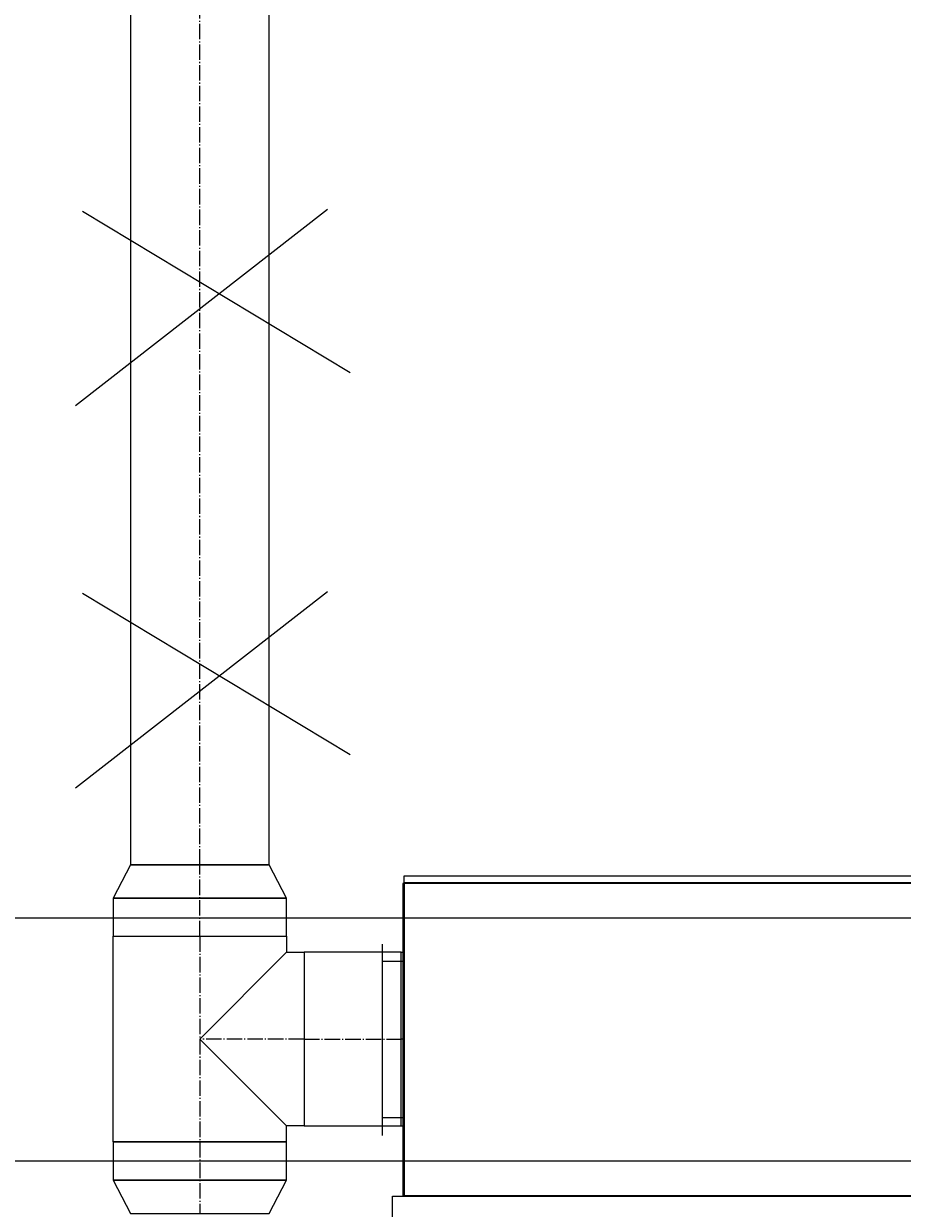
# Model space of a CAD drawing. Header units: centimetres. Extents: x -149939 to 48626, y -46000 to 152985.
# Tile 62 of 256: x -50750 to -49485, y 45261 to 46966. Entities that reach past the tile are written whole.
import ezdxf

# ---------------------------------------------------------------- set-up
doc = ezdxf.new("R2010")
doc.units = ezdxf.units.CM
doc.header["$LTSCALE"] = 50
doc.header["$PDMODE"] = 35
doc.header["$PDSIZE"] = 0.1
for name, pattern in [('CADVENT_CENTERLINE', [9.9, 7.4, -1, 0.5, -1]), ('CADVENT_HIDDEN', [0.8, 0.25, -0.55]), ('Kondygnacja  -0_5$0$HIDDEN', [9.525, 6.35, -3.175]), ('Kondygnacja  -0_5$0$HIDDEN2', [4.7625, 3.175, -1.5875])]:
    doc.linetypes.add(name, pattern=pattern)
doc.layers.get('0').update_dxf_attribs({"color": 8})
doc.layers.get('DEFPOINTS').update_dxf_attribs({"color": 8})
for name, color, linetype in [('01-103-Went PP_poziom-0_5$0$L_Nawiew', 7, 'Continuous'), ('bgde-nawiewEXP', 7, 'Continuous'), ('bgde-nawiewHIDDEN', 250, 'Continuous'), ('bgde-wywiewSOL', 5, 'Continuous'), ('IS_zmiany 2024', 1, 'Continuous'), ('Kondygnacja  -0_5$0$ARCH_KONSTR_POWYŻEJ RZUTU', 8, 'Kondygnacja  -0_5$0$HIDDEN'), ('Kondygnacja  -0_5$0$ARCH_KONSTR_POWYŻEJ RZUTU_IST', 8, 'Kondygnacja  -0_5$0$HIDDEN2')]:
    doc.layers.add(name, color=color, linetype=linetype)
doc.layers.add('bgde-nawiewCEN', color=7, linetype='Continuous', lineweight=13)
doc.layers.add('Kondygnacja  -0_5$0$ARCH_INFO_WYMIARY', color=8, linetype='Continuous', lineweight=9)
doc.styles.add('Kondygnacja  -0_5$0$Romans', font='Romans.shx', dxfattribs={"width": 0.7})
doc.dimstyles.new('Kondygnacja  -0_5$0$Wymiary 1-100', dxfattribs={"dimtxt": 12, "dimasz": 10, "dimexe": 5, "dimexo": 0, "dimgap": 4, "dimtad": 1, "dimrnd": 0.5, "dimzin": 12, "dimdsep": 46, "dimtxsty": 'Kondygnacja  -0_5$0$Romans', "dimblk": 'Kondygnacja  -0_5$0$_Oblique', "dimcen": 10, "dimdle": 10, "dimclrt": 55, "dimazin": 0, "dimtfac": 1, "dimtmove": 1, "dimatfit": 3, "dimfxl": 8, "dimfxlon": 1, "dimtolj": 1, "dimtzin": 0, "dimarcsym": 0})

# ---------------------------------------------------------------- blocks, each defined once
blk = doc.blocks.new('Kondygnacja  -0_5$0$_Oblique')
at = {"color": 0, "linetype": 'ByBlock', "lineweight": -2}
blk.add_line((-0.5, -0.5), (0.5, 0.5), dxfattribs=at)
blk = doc.blocks.new('*D148')
at = {"layer": 'DEFPOINTS', "color": 0}
for p in [(-59190, 47690), (5862.4, 47690), (6190, 43700)]:
    blk.add_point(p, dxfattribs=at)
at = {"layer": 'Kondygnacja  -0_5$0$ARCH_INFO_WYMIARY', "color": 0, "lineweight": -2}
for p, q in [((5854.4, 47690), (5867.4, 47690)), ((5862.4, 43690), (5862.4, 47700)), ((5870.4, 43700), (5857.4, 43700))]:
    blk.add_line(p, q, dxfattribs=at)
at = {"layer": 'Kondygnacja  -0_5$0$ARCH_INFO_WYMIARY', "color": 0, "linetype": 'ByBlock', "lineweight": -2, "xscale": 10, "yscale": 10, "zscale": 10}
for p, rotation in [((5862.4, 47690), 90), ((5862.4, 43700), 270)]:
    blk.add_blockref('Kondygnacja  -0_5$0$_Oblique', p, dxfattribs=dict(at, rotation=rotation))
at = {"layer": 'Kondygnacja  -0_5$0$ARCH_INFO_WYMIARY', "color": 55, "insert": (5852.4, 45695), "char_height": 12, "attachment_point": 5, "rotation": 90, "style": 'Kondygnacja  -0_5$0$Romans'}
blk.add_mtext('\\A1;3990', dxfattribs=at)
blk = doc.blocks.new('Kondygnacja  -0_5$0$konstrukcja istniejąca -0.5')
at = {"layer": 'Kondygnacja  -0_5$0$ARCH_KONSTR_POWYŻEJ RZUTU_IST', "ltscale": 10}
blk.add_lwpolyline([(7382, 9032.89), (6338.46, 9032.89), (6338.46, 9067.89), (7382, 9067.89)], dxfattribs=at)
blk = doc.blocks.new('A$C5B3E7367')
at = {"layer": '01-103-Went PP_poziom-0_5$0$L_Nawiew'}
for p, q in [((545, 0), (545, 1400)), ((215, 0), (545, 0))]:
    blk.add_line(p, q, dxfattribs=at)
blk = doc.blocks.new('A$C53CA46B8')
at = {"layer": 'bgde-wywiewSOL'}
for p, q in [((-249.6, 481.1), (-249.6, -878.9)), ((200.4, 481.1), (200.4, -878.9)), ((200.4, -878.9), (-249.6, -878.9)), ((-137.1, -878.9), (-137.1, -908.9)), ((87.9, -878.9), (87.9, -908.9)), ((112.9, -908.9), (-162.1, -908.9))]:
    blk.add_line(p, q, dxfattribs=at)
at = {"layer": '01-103-Went PP_poziom-0_5$0$L_Nawiew'}
blk.add_blockref('A$C5B3E7367', (-794.6, -893.9), dxfattribs=at)

msp = doc.modelspace()

# ---------------------------------------------------------------- linework, layer by layer
at = {"layer": 'bgde-nawiewCEN', "linetype": 'CADVENT_CENTERLINE', "ltscale": 0.06}
for p, q in [((-50496.365, 45755.331), (-50496.365, 49796.041)), ((-50496.365, 45652.331), (-50496.365, 45755.331)), ((-50496.365, 45652.331), (-50496.365, 45504.331)), ((-50496.365, 45504.331), (-50496.365, 45356.331)), ((-50346.365, 45504.331), (-50496.365, 45504.331)), ((-50346.365, 45504.331), (-50206.365, 45504.331)), ((-50202.365, 45504.331), (-50206.365, 45504.331)), ((-50496.365, 45356.331), (-50496.365, 45253.331))]:
    msp.add_line(p, q, dxfattribs=at)
at = {"layer": 'bgde-nawiewEXP', "linetype": 'Continuous'}
for points in [[(-50596.365, 49603.941), (-50596.365, 45755.331), (-50396.365, 45755.331), (-50396.365, 49603.941)], [(-50621.365, 45356.331), (-50621.365, 45652.331), (-50371.365, 45652.331), (-50371.365, 45707.174), (-50621.365, 45707.174), (-50621.365, 45652.331), (-50371.365, 45652.331), (-50371.365, 45629.331)], [(-50621.365, 45356.331), (-50371.365, 45356.331), (-50371.365, 45379.331), (-50496.365, 45504.331), (-50371.365, 45629.331), (-50346.365, 45629.331), (-50346.365, 45379.331), (-50371.365, 45379.331)], [(-50206.365, 45379.331), (-50206.365, 45629.331), (-50202.365, 45629.331)], [(-50206.365, 45379.331), (-50202.365, 45379.331)]]:
    msp.add_lwpolyline(points, dxfattribs=at)
for points in [[(-50621.365, 45707.174), (-50371.365, 45707.174), (-50396.365, 45755.331), (-50596.365, 45755.331)], [(-50202.365, 45279.331), (-48842.365, 45279.331), (-48842.365, 45729.331), (-50202.365, 45729.331), (-50202.365, 45739.331), (-48842.365, 45739.331), (-48842.365, 45729.331), (-50202.365, 45729.331)], [(-50346.365, 45379.331), (-50206.365, 45379.331), (-50206.365, 45629.331), (-50346.365, 45629.331), (-50346.365, 45388.846)], [(-50621.365, 45301.488), (-50371.365, 45301.488), (-50371.365, 45356.331), (-50621.365, 45356.331)], [(-50621.365, 45301.488), (-50596.365, 45253.331), (-50396.365, 45253.331), (-50371.365, 45301.488), (-50611.85, 45301.488)]]:
    msp.add_lwpolyline(points, close=True, dxfattribs=at)
at = {"layer": 'bgde-nawiewHIDDEN', "linetype": 'CADVENT_HIDDEN'}
msp.add_lwpolyline([(-50202.365, 45379.331), (-50202.365, 45629.331)], dxfattribs=at)
at = {"layer": 'IS_zmiany 2024'}
for p, q in [((-50675.526, 46416.177), (-50312.496, 46698.682)), ((-50665.526, 46696.177), (-50280.131, 46463.861)), ((-50675.526, 45866.189), (-50312.496, 46148.695)), ((-50665.526, 46146.189), (-50280.131, 45913.873))]:
    msp.add_line(p, q, dxfattribs=at)

# ---------------------------------------------------------------- block references
at = {"layer": '01-103-Went PP_poziom-0_5$0$L_Nawiew', "xscale": -1, "rotation": 270}
msp.add_blockref('A$C53CA46B8', (-49324.978, 45527.901, 2865), dxfattribs=at)
at = {"layer": 'Kondygnacja  -0_5$0$ARCH_KONSTR_POWYŻEJ RZUTU', "xscale": 10, "yscale": 10, "zscale": 10}
msp.add_blockref('Kondygnacja  -0_5$0$konstrukcja istniejąca -0.5', (-121140, -45000), dxfattribs=at)

# ---------------------------------------------------------------- dimensions: what is measured, and where the dimension line sits
at = {"layer": 'Kondygnacja  -0_5$0$ARCH_INFO_WYMIARY'}
dim = msp.add_linear_dim(base=(5862.405, 47690), p1=(6190, 43700), p2=(-59190, 47690), angle=90, dimstyle='Kondygnacja  -0_5$0$Wymiary 1-100', dxfattribs=at)
dim.commit()
dim.dimension.update_dxf_attribs({"geometry": '*D148', "text_midpoint": (5852.405, 45695)})

doc.saveas('drawing.dxf')
